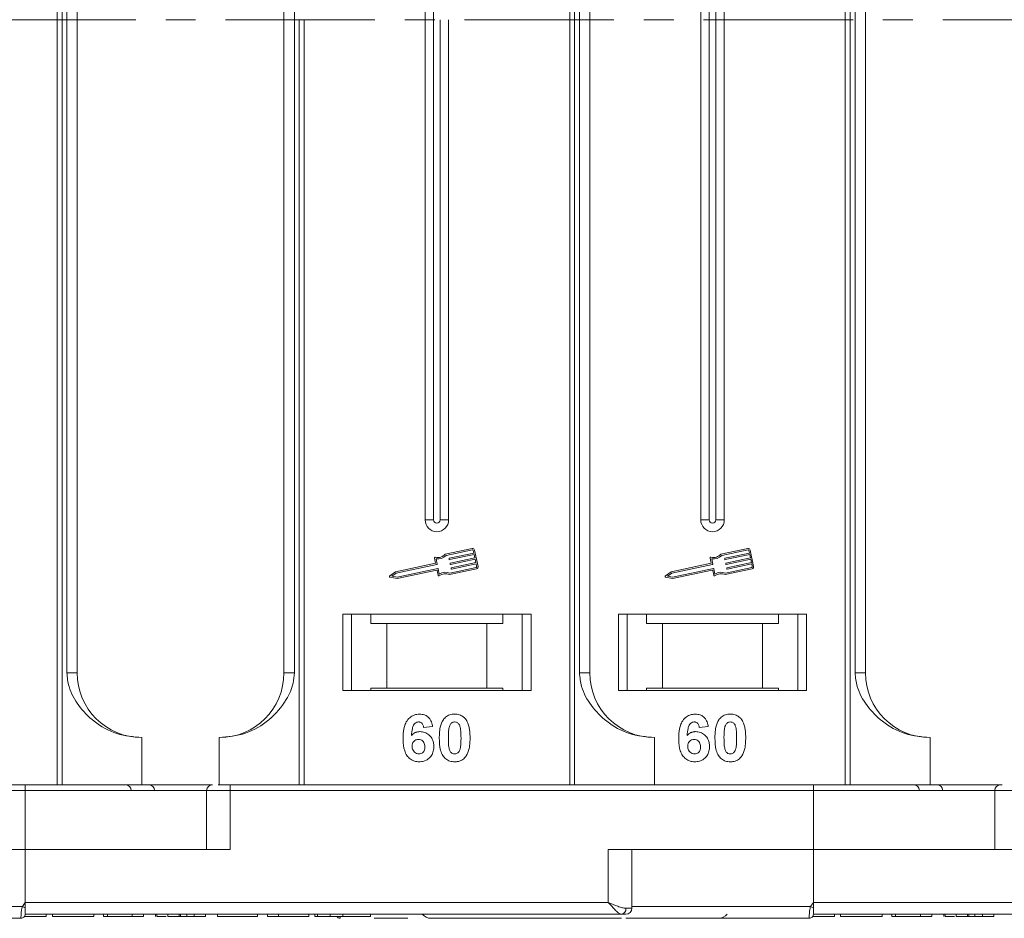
# Model space of a CAD drawing. Header units: millimetres. Extents: x -765 to 710, y 139 to 1172.
# Tile 8 of 76: x -126 to -42, y 369 to 445. Entities that reach past the tile are written whole.
import ezdxf

# ---------------------------------------------------------------- set-up
doc = ezdxf.new("R2010")
doc.units = ezdxf.units.MM
doc.linetypes.add('CENTERX2', pattern=[20.32, 12.7, -2.54, 2.54, -2.54])

msp = doc.modelspace()

# ---------------------------------------------------------------- linework, layer by layer
at = {"color": 7, "linetype": 'Continuous', "lineweight": 15}
for p, q in [((-122.493, 510.493), (-122.493, 445.493)), ((-122.074, 445.493), (-122.074, 510.493)), ((-78.922, 510.493), (-78.922, 445.493)), ((-78.503, 445.493), (-78.503, 510.493)), ((-55.493, 510.493), (-55.493, 445.493)), ((-55.074, 445.493), (-55.074, 510.493)), ((-121.666, 500.993), (-121.666, 445.493)), ((-120.781, 445.493), (-120.781, 500.993)), ((-103.21, 500.993), (-103.21, 445.493)), ((-102.325, 445.493), (-102.325, 500.993)), ((-78.096, 500.993), (-78.096, 445.493)), ((-77.21, 445.493), (-77.21, 500.993)), ((-54.666, 500.993), (-54.666, 445.493)), ((-53.781, 445.493), (-53.781, 500.993)), ((-91.21, 487.993), (-91.21, 445.493)), ((-90.495, 487.993), (-90.495, 445.493)), ((-67.781, 487.993), (-67.781, 445.493)), ((-67.066, 487.993), (-67.066, 445.493)), ((-66.496, 445.493), (-66.496, 487.993)), ((-65.781, 445.493), (-65.781, 487.993)), ((-122.493, 445.493), (-122.493, 380.493)), ((-122.074, 380.493), (-122.074, 445.493)), ((-121.666, 445.493), (-121.666, 389.993)), ((-120.781, 389.993), (-120.781, 445.493)), ((-103.21, 445.493), (-103.21, 389.993)), ((-102.325, 389.993), (-102.325, 445.493)), ((-101.918, 445.493), (-101.918, 380.493)), ((-101.499, 380.493), (-101.499, 445.493)), ((-91.21, 445.493), (-91.21, 402.993)), ((-90.495, 445.493), (-90.495, 402.993)), ((-89.926, 402.993), (-89.926, 445.493)), ((-89.21, 402.993), (-89.21, 445.493)), ((-78.922, 445.493), (-78.922, 380.493)), ((-78.503, 380.493), (-78.503, 445.493)), ((-78.096, 445.493), (-78.096, 389.993)), ((-77.21, 389.993), (-77.21, 445.493)), ((-67.781, 445.493), (-67.781, 402.993)), ((-67.066, 445.493), (-67.066, 402.993)), ((-66.496, 402.993), (-66.496, 445.493)), ((-65.781, 402.993), (-65.781, 445.493)), ((-55.493, 445.493), (-55.493, 380.493)), ((-55.074, 380.493), (-55.074, 445.493)), ((-54.666, 445.493), (-54.666, 389.993)), ((-53.781, 389.993), (-53.781, 445.493)), ((-90.495, 402.993), (-91.21, 402.993)), ((-89.21, 402.993), (-89.926, 402.993)), ((-67.066, 402.993), (-67.781, 402.993)), ((-65.781, 402.993), (-66.496, 402.993)), ((-87.214, 400.56), (-89.493, 400.078)), ((-87.19, 400.445), (-89.432, 399.971)), ((-89.154, 399.73), (-87.072, 400.17)), ((-87.047, 400.055), (-89.13, 399.615)), ((-87.072, 400.17), (-87.12, 400.399)), ((-86.987, 399.767), (-87.047, 400.055)), ((-86.714, 399.045), (-87.005, 400.424)), ((-63.785, 400.56), (-66.063, 400.078)), ((-63.76, 400.445), (-66.003, 399.971)), ((-65.725, 399.73), (-63.642, 400.17)), ((-63.618, 400.055), (-65.7, 399.615)), ((-63.642, 400.17), (-63.691, 400.399)), ((-63.557, 399.767), (-63.618, 400.055)), ((-63.284, 399.045), (-63.576, 400.424)), ((-90.321, 399.303), (-93.719, 398.585)), ((-90.415, 399.747), (-90.321, 399.303)), ((-90.282, 399.685), (-90.188, 399.241)), ((-89.165, 399.637), (-89.177, 399.695)), ((-89.08, 399.235), (-89.092, 399.293)), ((-89.069, 399.327), (-86.987, 399.767)), ((-86.962, 399.652), (-89.045, 399.212)), ((-88.984, 398.925), (-86.902, 399.365)), ((-86.877, 399.25), (-88.96, 398.81)), ((-86.902, 399.365), (-86.962, 399.652)), ((-86.829, 399.02), (-86.877, 399.25)), ((-66.891, 399.303), (-70.29, 398.585)), ((-66.985, 399.747), (-66.891, 399.303)), ((-66.852, 399.685), (-66.758, 399.241)), ((-65.735, 399.637), (-65.747, 399.695)), ((-65.65, 399.235), (-65.662, 399.293)), ((-65.64, 399.327), (-63.557, 399.767)), ((-63.533, 399.652), (-65.615, 399.212)), ((-65.555, 398.925), (-63.472, 399.365)), ((-63.448, 399.25), (-65.531, 398.81)), ((-63.472, 399.365), (-63.533, 399.652)), ((-63.399, 399.02), (-63.448, 399.25)), ((-93.719, 398.585), (-94.222, 398.234)), ((-93.672, 398.475), (-94.041, 398.217)), ((-90.21, 399.206), (-93.672, 398.475)), ((-93.599, 398.13), (-90.138, 398.862)), ((-93.598, 398.01), (-90.228, 398.722)), ((-90.193, 398.7), (-90.106, 398.284)), ((-90.103, 398.839), (-90.009, 398.395)), ((-89.128, 398.355), (-86.85, 398.836)), ((-89.117, 398.477), (-86.874, 398.951)), ((-88.995, 398.833), (-89.007, 398.89)), ((-70.29, 398.585), (-70.792, 398.234)), ((-70.242, 398.475), (-70.612, 398.217)), ((-66.781, 399.206), (-70.242, 398.475)), ((-70.17, 398.13), (-66.708, 398.862)), ((-70.169, 398.01), (-66.799, 398.722)), ((-66.764, 398.7), (-66.676, 398.284)), ((-66.673, 398.839), (-66.58, 398.395)), ((-65.699, 398.355), (-63.42, 398.836)), ((-65.687, 398.477), (-63.445, 398.951)), ((-65.565, 398.833), (-65.577, 398.89)), ((-94.199, 398.128), (-93.598, 398.01)), ((-94.041, 398.217), (-93.599, 398.13)), ((-70.77, 398.128), (-70.169, 398.01)), ((-70.612, 398.217), (-70.17, 398.13)), ((-82.21, 394.993), (-98.21, 394.993)), ((-98.21, 394.993), (-98.21, 388.493)), ((-97.46, 388.493), (-97.46, 394.993)), ((-95.824, 394.993), (-95.824, 394.193)), ((-95.824, 394.193), (-94.46, 394.193)), ((-94.46, 394.193), (-94.46, 388.693)), ((-94.46, 394.193), (-85.96, 394.193)), ((-85.96, 388.693), (-85.96, 394.193)), ((-85.96, 394.193), (-84.597, 394.193)), ((-84.597, 394.193), (-84.597, 394.993)), ((-82.96, 394.993), (-82.96, 388.493)), ((-82.21, 388.493), (-82.21, 394.993)), ((-58.781, 394.993), (-74.781, 394.993)), ((-74.781, 394.993), (-74.781, 388.493)), ((-74.031, 388.493), (-74.031, 394.993)), ((-72.395, 394.993), (-72.395, 394.193)), ((-72.395, 394.193), (-71.031, 394.193)), ((-71.031, 394.193), (-71.031, 388.693)), ((-71.031, 394.193), (-62.531, 394.193)), ((-62.531, 388.693), (-62.531, 394.193)), ((-62.531, 394.193), (-61.167, 394.193)), ((-61.167, 394.193), (-61.167, 394.993)), ((-59.531, 394.993), (-59.531, 388.493)), ((-58.781, 388.493), (-58.781, 394.993)), ((-121.666, 389.993), (-120.781, 389.993)), ((-103.21, 389.993), (-102.325, 389.993)), ((-78.096, 389.993), (-77.21, 389.993)), ((-54.666, 389.993), (-53.781, 389.993)), ((-98.21, 388.493), (-82.21, 388.493)), ((-94.46, 388.693), (-95.824, 388.693)), ((-95.824, 388.493), (-95.824, 388.693)), ((-94.46, 388.693), (-85.96, 388.693)), ((-84.597, 388.693), (-85.96, 388.693)), ((-84.597, 388.693), (-84.597, 388.493)), ((-74.781, 388.493), (-58.781, 388.493)), ((-71.031, 388.693), (-72.395, 388.693)), ((-72.395, 388.493), (-72.395, 388.693)), ((-71.031, 388.693), (-62.531, 388.693)), ((-61.167, 388.693), (-62.531, 388.693)), ((-61.167, 388.693), (-61.167, 388.493)), ((-90.569, 385.449), (-91.339, 385.365)), ((-67.14, 385.449), (-67.909, 385.365)), ((-115.281, 384.493), (-115.281, 380.493)), ((-108.71, 380.493), (-108.71, 384.493)), ((-71.71, 384.493), (-71.71, 380.493)), ((-48.281, 384.493), (-48.281, 380.493)), ((-125.21, 380.493), (-174.782, 380.493)), ((-174.782, 379.993), (-125.21, 379.993)), ((-125.21, 379.993), (-125.21, 380.493)), ((-125.21, 379.993), (-125.21, 374.993)), ((-125.21, 379.993), (-109.782, 379.993)), ((-109.782, 379.993), (-109.782, 374.993)), ((-109.782, 379.993), (-107.782, 379.993)), ((-107.782, 379.993), (-107.782, 380.493)), ((-58.21, 380.493), (-107.782, 380.493)), ((-107.782, 374.993), (-107.782, 379.993)), ((-107.782, 379.993), (-58.21, 379.993)), ((-58.21, 379.993), (-58.21, 380.493)), ((-58.21, 379.993), (-58.21, 374.993)), ((-58.21, 379.993), (-42.782, 379.993)), ((-42.782, 379.993), (-42.782, 374.993)), ((-42.782, 379.993), (-40.782, 379.993)), ((-125.21, 374.993), (-142.639, 374.993)), ((-125.21, 370.493), (-125.21, 374.993)), ((-125.21, 374.993), (-107.782, 374.993)), ((-58.21, 374.993), (-75.639, 374.993)), ((-75.639, 374.993), (-75.639, 370.493)), ((-73.639, 369.993), (-73.639, 374.993)), ((-58.21, 370.493), (-58.21, 374.993)), ((-58.21, 374.993), (-40.782, 374.993)), ((-140.639, 370.143), (-125.444, 370.143)), ((-125.444, 370.143), (-125.21, 370.493)), ((-75.639, 370.493), (-125.21, 370.493)), ((-74.148, 369.993), (-73.639, 369.993)), ((-73.639, 370.143), (-58.444, 370.143)), ((-58.444, 370.143), (-58.21, 370.493)), ((-8.639, 370.493), (-58.21, 370.493)), ((-125.56, 369.143), (-125.56, 369.143)), ((-125.21, 369.495), (-125.21, 369.493)), ((-125.21, 369.493), (-100.582, 369.493)), ((-125.21, 369.493), (-74.521, 369.493)), ((-123.409, 369.493), (-123.409, 369.293)), ((-122.896, 369.293), (-122.896, 369.493)), ((-122.896, 369.293), (-119.371, 369.293)), ((-119.371, 369.493), (-119.371, 369.293)), ((-118.537, 369.493), (-118.537, 369.293)), ((-118.537, 369.293), (-118.217, 369.293)), ((-118.217, 369.493), (-118.217, 369.293)), ((-118.217, 369.293), (-116.102, 369.293)), ((-116.102, 369.293), (-116.102, 369.493)), ((-116.102, 369.293), (-115.14, 369.293)), ((-115.14, 369.493), (-115.14, 369.293)), ((-114.114, 369.493), (-114.114, 369.293)), ((-114.005, 369.493), (-114.005, 369.293)), ((-113.082, 369.493), (-113.082, 369.293)), ((-112.121, 369.293), (-113.082, 369.293)), ((-112.121, 369.493), (-112.121, 369.293)), ((-111.991, 369.493), (-111.991, 369.293)), ((-111.575, 369.293), (-111.37, 369.293)), ((-111.476, 369.493), (-111.476, 369.293)), ((-110.839, 369.493), (-110.839, 369.293)), ((-110.839, 369.293), (-109.877, 369.293)), ((-109.877, 369.493), (-109.877, 369.293)), ((-108.851, 369.493), (-108.851, 369.293)), ((-108.851, 369.293), (-105.454, 369.293)), ((-105.454, 369.493), (-105.454, 369.293)), ((-104.621, 369.493), (-104.621, 369.293)), ((-104.621, 369.293), (-103.659, 369.293)), ((-103.659, 369.493), (-103.659, 369.293)), ((-103.659, 369.293), (-101.095, 369.293)), ((-101.095, 369.493), (-101.095, 369.293)), ((-100.582, 369.493), (-100.582, 369.293)), ((-100.359, 369.493), (-100.359, 369.293)), ((-99.271, 369.493), (-99.271, 369.293)), ((-98.431, 369.143), (-98.431, 369.143)), ((-98.217, 369.493), (-98.217, 369.293)), ((-95.839, 369.493), (-95.839, 369.293)), ((-58.56, 369.143), (-58.56, 369.143)), ((-58.21, 369.495), (-58.21, 369.493)), ((-58.21, 369.493), (-7.521, 369.493)), ((-58.21, 369.493), (-33.582, 369.493)), ((-56.409, 369.493), (-56.409, 369.293)), ((-55.896, 369.293), (-55.896, 369.493)), ((-55.896, 369.293), (-52.371, 369.293)), ((-52.371, 369.493), (-52.371, 369.293)), ((-51.537, 369.493), (-51.537, 369.293)), ((-51.537, 369.293), (-51.217, 369.293)), ((-51.217, 369.493), (-51.217, 369.293)), ((-51.217, 369.293), (-49.102, 369.293)), ((-49.102, 369.293), (-49.102, 369.493)), ((-49.102, 369.293), (-48.14, 369.293)), ((-48.14, 369.493), (-48.14, 369.293)), ((-47.114, 369.493), (-47.114, 369.293)), ((-47.005, 369.493), (-47.005, 369.293)), ((-46.082, 369.493), (-46.082, 369.293)), ((-45.121, 369.293), (-46.082, 369.293)), ((-45.121, 369.493), (-45.121, 369.293)), ((-44.991, 369.493), (-44.991, 369.293)), ((-44.476, 369.493), (-44.476, 369.293)), ((-43.839, 369.493), (-43.839, 369.293)), ((-43.839, 369.293), (-42.877, 369.293)), ((-42.877, 369.493), (-42.877, 369.293))]:
    msp.add_line(p, q, dxfattribs=at)
at = {"color": 1, "linetype": 'CENTERX2', "lineweight": 13}
msp.add_line((534.443, 445.493), (-303.64, 445.493), dxfattribs=at)
at = {"color": 7, "linetype": 'Continuous', "lineweight": 15}
for centre, radius, start, end in [((-90.21, 402.993), 1, 180, 0), ((-90.21, 402.993), 0.285, 180, 0), ((-66.781, 402.993), 1, 180, 0), ((-66.781, 402.993), 0.285, 180, 0), ((-90.139, 400.665), 0.873, 256.41469, 317.74736), ((-87.178, 400.387), 0.176, 11.9297, 101.9297), ((-87.178, 400.387), 0.0587, 11.9297, 101.9297), ((-66.709, 400.665), 0.873, 256.41469, 317.74736), ((-63.748, 400.387), 0.176, 11.9297, 101.9297), ((-63.748, 400.387), 0.0587, 11.9297, 101.9297), ((-90.357, 399.76), 0.0587, 76.41469, 191.9297), ((-90.139, 400.665), 0.99, 261.69305, 315.48899), ((-90.217, 399.235), 0.0294, 281.9297, 11.9297), ((-89.148, 399.701), 0.0294, 101.9297, 191.9297), ((-89.136, 399.643), 0.0294, 191.9297, 281.9297), ((-89.063, 399.299), 0.0294, 101.9297, 191.9297), ((-89.051, 399.241), 0.0294, 191.9297, 281.9297), ((-66.928, 399.76), 0.0587, 76.41469, 191.9297), ((-66.709, 400.665), 0.99, 261.69305, 315.48899), ((-66.787, 399.235), 0.0294, 281.9297, 11.9297), ((-65.719, 399.701), 0.0294, 101.9297, 191.9297), ((-65.707, 399.643), 0.0294, 191.9297, 281.9297), ((-65.634, 399.299), 0.0294, 101.9297, 191.9297), ((-65.622, 399.241), 0.0294, 191.9297, 281.9297), ((-90.222, 398.694), 0.0294, 11.9297, 101.9297), ((-90.132, 398.833), 0.0294, 11.9297, 101.9297), ((-89.482, 397.557), 0.873, 66.11204, 127.44471), ((-89.482, 397.557), 0.99, 68.37041, 122.16635), ((-88.978, 398.896), 0.0294, 101.9297, 191.9297), ((-88.966, 398.839), 0.0294, 191.9297, 281.9297), ((-86.886, 399.008), 0.0587, 281.9297, 11.9297), ((-86.886, 399.008), 0.176, 281.9297, 11.9297), ((-66.793, 398.694), 0.0294, 11.9297, 101.9297), ((-66.702, 398.833), 0.0294, 11.9297, 101.9297), ((-66.052, 397.557), 0.873, 66.11204, 127.44471), ((-66.052, 397.557), 0.99, 68.37041, 122.16635), ((-65.549, 398.896), 0.0294, 101.9297, 191.9297), ((-65.537, 398.839), 0.0294, 191.9297, 281.9297), ((-63.457, 399.008), 0.0587, 281.9297, 11.9297), ((-63.457, 399.008), 0.176, 281.9297, 11.9297), ((-94.188, 398.186), 0.0587, 124.95116, 258.90824), ((-90.048, 398.296), 0.0587, 191.9297, 307.44471), ((-70.758, 398.186), 0.0587, 124.95116, 258.90824), ((-66.619, 398.296), 0.0587, 191.9297, 307.44471), ((-115.281, 389.993), 5.5, 180, 270), ((-108.71, 389.993), 5.5, 270, 0), ((-71.71, 389.993), 5.5, 180, 270), ((-48.281, 389.993), 5.5, 180, 270), ((-116.693, 379.993), 0.5, 0, 90), ((-114.709, 379.993), 0.5, 0, 90), ((-109.282, 379.993), 0.5, 90, 180), ((-49.693, 379.993), 0.5, 0, 90), ((-47.709, 379.993), 0.5, 0, 90), ((-42.282, 379.993), 0.5, 90, 180), ((-89.666, 437.07), 75.89, 241.87179, 242.07191), ((-74.595, 369.937), 0.451, 279.5202, 7.08135), ((-74.139, 369.993), 0.5, 270, 0), ((-22.666, 437.07), 75.89, 241.87179, 242.07191), ((-125.56, 369.493), 0.35, 269.99809, 359.99965), ((-98.431, 369.493), 0.35, 215.64347, 270.00182), ((-90.71, 370.143), 1, 221.2946, 270), ((-66.281, 370.143), 1, 270, 319.04573), ((-58.56, 369.493), 0.35, 269.99809, 359.99965)]:
    msp.add_arc(centre, radius, start, end, dxfattribs=at)
for points, knots in [([(-121.666, 389.993), (-121.623, 389.602), (-121.512, 388.604), (-120.688, 387.149), (-119.318, 385.737), (-117.453, 384.7), (-116.002, 384.562), (-115.281, 384.493)], [0, 0, 0, 0, 0.125713, 0.321276, 0.524466, 0.763484, 1, 1, 1, 1]), ([(-108.71, 384.493), (-107.95, 384.569), (-106.43, 384.722), (-104.409, 385.912), (-103.077, 387.462), (-102.416, 388.907), (-102.35, 389.699), (-102.325, 389.993)], [0, 0, 0, 0, 0.249096, 0.498243, 0.745205, 0.90541, 1, 1, 1, 1]), ([(-78.096, 389.993), (-78.052, 389.602), (-77.941, 388.604), (-77.118, 387.149), (-75.748, 385.737), (-73.882, 384.7), (-72.432, 384.562), (-71.71, 384.493)], [0, 0, 0, 0, 0.125713, 0.321276, 0.524466, 0.763484, 1, 1, 1, 1]), ([(-54.666, 389.993), (-54.623, 389.602), (-54.512, 388.604), (-53.688, 387.149), (-52.318, 385.737), (-50.453, 384.7), (-49.002, 384.562), (-48.281, 384.493)], [0, 0, 0, 0, 0.125713, 0.321276, 0.524466, 0.763484, 1, 1, 1, 1]), ([(-93.082, 384.439), (-93.079, 384.572), (-93.071, 384.974), (-92.98, 385.53), (-92.702, 386.038), (-92.355, 386.341), (-91.985, 386.479), (-91.752, 386.489), (-91.667, 386.493)], [0, 0, 0, 0, 0.142337, 0.429127, 0.589943, 0.751205, 0.909895, 1, 1, 1, 1]), ([(-91.766, 385.826), (-91.82, 385.821), (-91.928, 385.81), (-92.08, 385.71), (-92.222, 385.538), (-92.331, 385.176), (-92.355, 384.876), (-92.372, 384.671)], [0, 0, 0, 0, 0.112049, 0.22438, 0.370115, 0.570276, 1, 1, 1, 1]), ([(-91.339, 385.365), (-91.351, 385.442), (-91.371, 385.564), (-91.461, 385.709), (-91.566, 385.789), (-91.675, 385.822), (-91.741, 385.825), (-91.766, 385.826)], [0, 0, 0, 0, 0.33384, 0.5245467, 0.7163724, 0.8918244, 1, 1, 1, 1]), ([(-91.667, 386.493), (-91.531, 386.482), (-91.285, 386.463), (-90.973, 386.279), (-90.732, 386.002), (-90.616, 385.705), (-90.58, 385.506), (-90.569, 385.449)], [0, 0, 0, 0, 0.242691, 0.439002, 0.635006, 0.895059, 1, 1, 1, 1]), ([(-90.005, 384.474), (-90.003, 384.607), (-89.998, 384.91), (-89.926, 385.438), (-89.785, 385.858), (-89.627, 386.064), (-89.61, 386.087)], [0, 0, 0, 0, 0.237381, 0.538918, 0.949082, 1, 1, 1, 1]), ([(-89.61, 386.087), (-89.565, 386.137), (-89.475, 386.239), (-89.306, 386.354), (-89.117, 386.437), (-88.948, 386.475), (-88.807, 386.49), (-88.734, 386.492), (-88.698, 386.493)], [0, 0, 0, 0, 0.193776, 0.3936, 0.587864, 0.788908, 0.894169, 1, 1, 1, 1]), ([(-89.15, 385.434), (-89.127, 385.503), (-89.089, 385.615), (-88.98, 385.741), (-88.857, 385.807), (-88.758, 385.824), (-88.704, 385.826), (-88.698, 385.826)], [0, 0, 0, 0, 0.334804, 0.542561, 0.750382, 0.970721, 1, 1, 1, 1]), ([(-88.698, 386.493), (-88.631, 386.491), (-88.496, 386.486), (-88.298, 386.442), (-88.108, 386.365), (-87.963, 386.266), (-87.856, 386.168), (-87.807, 386.111), (-87.783, 386.082)], [0, 0, 0, 0, 0.192627, 0.388684, 0.582013, 0.783201, 0.891038, 1, 1, 1, 1]), ([(-88.698, 385.826), (-88.64, 385.82), (-88.539, 385.81), (-88.411, 385.736), (-88.3, 385.595), (-88.201, 385.324), (-88.164, 384.928), (-88.161, 384.621), (-88.159, 384.466)], [0, 0, 0, 0, 0.105646, 0.186221, 0.267042, 0.431541, 0.712708, 1, 1, 1, 1]), ([(-87.783, 386.082), (-87.743, 386.028), (-87.664, 385.918), (-87.558, 385.686), (-87.469, 385.391), (-87.419, 385.06), (-87.394, 384.75), (-87.391, 384.561), (-87.39, 384.466)], [0, 0, 0, 0, 0.118432, 0.239329, 0.449434, 0.664178, 0.83182, 1, 1, 1, 1]), ([(-69.653, 384.439), (-69.65, 384.572), (-69.641, 384.974), (-69.551, 385.53), (-69.272, 386.038), (-68.926, 386.341), (-68.556, 386.479), (-68.322, 386.489), (-68.238, 386.493)], [0, 0, 0, 0, 0.142337, 0.429127, 0.589943, 0.751205, 0.909895, 1, 1, 1, 1]), ([(-68.336, 385.826), (-68.39, 385.821), (-68.499, 385.81), (-68.651, 385.71), (-68.793, 385.538), (-68.901, 385.176), (-68.925, 384.876), (-68.942, 384.671)], [0, 0, 0, 0, 0.112049, 0.22438, 0.370115, 0.570276, 1, 1, 1, 1]), ([(-67.909, 385.365), (-67.922, 385.442), (-67.941, 385.564), (-68.032, 385.709), (-68.137, 385.789), (-68.245, 385.822), (-68.311, 385.825), (-68.336, 385.826)], [0, 0, 0, 0, 0.33384, 0.5245467, 0.7163724, 0.8918244, 1, 1, 1, 1]), ([(-68.238, 386.493), (-68.102, 386.482), (-67.856, 386.463), (-67.543, 386.279), (-67.302, 386.002), (-67.186, 385.705), (-67.15, 385.506), (-67.14, 385.449)], [0, 0, 0, 0, 0.242691, 0.439002, 0.635006, 0.895059, 1, 1, 1, 1]), ([(-66.576, 384.474), (-66.574, 384.607), (-66.568, 384.91), (-66.496, 385.438), (-66.355, 385.858), (-66.197, 386.064), (-66.18, 386.087)], [0, 0, 0, 0, 0.237381, 0.538918, 0.949082, 1, 1, 1, 1]), ([(-66.18, 386.087), (-66.136, 386.137), (-66.046, 386.239), (-65.877, 386.354), (-65.688, 386.437), (-65.519, 386.475), (-65.377, 386.49), (-65.305, 386.492), (-65.268, 386.493)], [0, 0, 0, 0, 0.193776, 0.3936, 0.587864, 0.788908, 0.894169, 1, 1, 1, 1]), ([(-65.721, 385.434), (-65.697, 385.503), (-65.659, 385.615), (-65.551, 385.741), (-65.427, 385.807), (-65.328, 385.824), (-65.274, 385.826), (-65.268, 385.826)], [0, 0, 0, 0, 0.334804, 0.542561, 0.750382, 0.970721, 1, 1, 1, 1]), ([(-65.268, 386.493), (-65.201, 386.491), (-65.067, 386.486), (-64.869, 386.442), (-64.678, 386.365), (-64.533, 386.266), (-64.426, 386.168), (-64.378, 386.111), (-64.353, 386.082)], [0, 0, 0, 0, 0.192627, 0.388684, 0.582013, 0.783201, 0.891038, 1, 1, 1, 1]), ([(-65.268, 385.826), (-65.211, 385.82), (-65.11, 385.81), (-64.981, 385.736), (-64.871, 385.595), (-64.771, 385.324), (-64.735, 384.928), (-64.731, 384.621), (-64.73, 384.466)], [0, 0, 0, 0, 0.105646, 0.186221, 0.267042, 0.431541, 0.712708, 1, 1, 1, 1]), ([(-64.353, 386.082), (-64.314, 386.028), (-64.234, 385.918), (-64.129, 385.686), (-64.039, 385.391), (-63.989, 385.06), (-63.964, 384.75), (-63.962, 384.561), (-63.96, 384.466)], [0, 0, 0, 0, 0.118432, 0.239329, 0.449434, 0.664178, 0.83182, 1, 1, 1, 1]), ([(-92.372, 384.671), (-92.325, 384.719), (-92.231, 384.817), (-92.085, 384.909), (-91.958, 384.958), (-91.859, 384.986), (-91.755, 385.002), (-91.684, 385.005), (-91.649, 385.006)], [0, 0, 0, 0, 0.243654, 0.49576, 0.617892, 0.741503, 0.870025, 1, 1, 1, 1]), ([(-91.649, 385.006), (-91.513, 384.993), (-91.241, 384.969), (-90.892, 384.753), (-90.627, 384.451), (-90.485, 384.098), (-90.473, 383.855), (-90.467, 383.746)], [0, 0, 0, 0, 0.210216, 0.421975, 0.620016, 0.831037, 1, 1, 1, 1]), ([(-89.236, 384.466), (-89.236, 384.532), (-89.235, 384.666), (-89.229, 384.847), (-89.219, 385.008), (-89.205, 385.151), (-89.186, 385.294), (-89.162, 385.387), (-89.15, 385.434)], [0, 0, 0, 0, 0.20527, 0.410616, 0.557148, 0.703844, 0.851475, 1, 1, 1, 1]), ([(-68.942, 384.671), (-68.896, 384.719), (-68.801, 384.817), (-68.656, 384.909), (-68.529, 384.958), (-68.43, 384.986), (-68.326, 385.002), (-68.255, 385.005), (-68.219, 385.006)], [0, 0, 0, 0, 0.243654, 0.49576, 0.617892, 0.741503, 0.870025, 1, 1, 1, 1]), ([(-68.219, 385.006), (-68.084, 384.993), (-67.811, 384.969), (-67.463, 384.753), (-67.197, 384.451), (-67.056, 384.098), (-67.043, 383.855), (-67.037, 383.746)], [0, 0, 0, 0, 0.210216, 0.421975, 0.620016, 0.831037, 1, 1, 1, 1]), ([(-65.807, 384.466), (-65.806, 384.532), (-65.805, 384.666), (-65.799, 384.847), (-65.789, 385.008), (-65.775, 385.151), (-65.757, 385.294), (-65.733, 385.387), (-65.721, 385.434)], [0, 0, 0, 0, 0.20527, 0.410616, 0.557148, 0.703844, 0.851475, 1, 1, 1, 1]), ([(-91.725, 382.442), (-91.86, 382.452), (-92.132, 382.474), (-92.492, 382.675), (-92.783, 382.98), (-93.023, 383.516), (-93.078, 384.026), (-93.082, 384.381), (-93.082, 384.439)], [0, 0, 0, 0, 0.148269, 0.297647, 0.442421, 0.607851, 0.935658, 1, 1, 1, 1]), ([(-92.313, 383.764), (-92.308, 383.846), (-92.3, 383.982), (-92.209, 384.152), (-92.087, 384.26), (-91.938, 384.329), (-91.831, 384.336), (-91.779, 384.339)], [0, 0, 0, 0, 0.2767209, 0.4568705, 0.6370074, 0.8240683, 1, 1, 1, 1]), ([(-91.779, 384.339), (-91.711, 384.334), (-91.586, 384.324), (-91.425, 384.229), (-91.306, 384.094), (-91.244, 383.91), (-91.239, 383.777), (-91.236, 383.707)], [0, 0, 0, 0, 0.213757, 0.394944, 0.576585, 0.777311, 1, 1, 1, 1]), ([(-88.698, 382.442), (-88.833, 382.452), (-89.105, 382.472), (-89.458, 382.67), (-89.747, 382.984), (-89.98, 383.595), (-89.995, 384.115), (-90.005, 384.474)], [0, 0, 0, 0, 0.1475277, 0.2965695, 0.43214, 0.6087374, 1, 1, 1, 1]), ([(-88.698, 383.108), (-88.766, 383.116), (-88.876, 383.129), (-89.005, 383.216), (-89.107, 383.366), (-89.201, 383.638), (-89.23, 384.028), (-89.234, 384.319), (-89.236, 384.466)], [0, 0, 0, 0, 0.125351, 0.202197, 0.279182, 0.459742, 0.727968, 1, 1, 1, 1]), ([(-88.159, 384.466), (-88.16, 384.399), (-88.161, 384.266), (-88.166, 384.085), (-88.177, 383.924), (-88.191, 383.782), (-88.209, 383.64), (-88.233, 383.547), (-88.245, 383.501)], [0, 0, 0, 0, 0.205942, 0.411959, 0.558149, 0.704502, 0.851801, 1, 1, 1, 1]), ([(-87.39, 384.466), (-87.392, 384.332), (-87.397, 384.029), (-87.468, 383.509), (-87.606, 383.086), (-87.763, 382.878), (-87.786, 382.848)], [0, 0, 0, 0, 0.236629, 0.537361, 0.932986, 1, 1, 1, 1]), ([(-68.295, 382.442), (-68.431, 382.452), (-68.702, 382.474), (-69.062, 382.675), (-69.354, 382.98), (-69.594, 383.516), (-69.649, 384.026), (-69.652, 384.381), (-69.653, 384.439)], [0, 0, 0, 0, 0.148269, 0.297647, 0.442421, 0.607851, 0.935658, 1, 1, 1, 1]), ([(-68.884, 383.764), (-68.879, 383.846), (-68.871, 383.982), (-68.779, 384.152), (-68.657, 384.26), (-68.509, 384.329), (-68.401, 384.336), (-68.349, 384.339)], [0, 0, 0, 0, 0.2767209, 0.4568705, 0.6370074, 0.8240683, 1, 1, 1, 1]), ([(-68.349, 384.339), (-68.281, 384.334), (-68.156, 384.324), (-67.996, 384.229), (-67.877, 384.094), (-67.815, 383.91), (-67.809, 383.777), (-67.807, 383.707)], [0, 0, 0, 0, 0.213757, 0.394944, 0.576585, 0.777311, 1, 1, 1, 1]), ([(-65.268, 382.442), (-65.403, 382.452), (-65.675, 382.472), (-66.029, 382.67), (-66.317, 382.984), (-66.55, 383.595), (-66.566, 384.115), (-66.576, 384.474)], [0, 0, 0, 0, 0.1475277, 0.2965695, 0.43214, 0.6087374, 1, 1, 1, 1]), ([(-65.268, 383.108), (-65.336, 383.116), (-65.446, 383.129), (-65.575, 383.216), (-65.678, 383.366), (-65.771, 383.638), (-65.8, 384.028), (-65.805, 384.319), (-65.807, 384.466)], [0, 0, 0, 0, 0.125351, 0.202197, 0.279182, 0.459742, 0.727968, 1, 1, 1, 1]), ([(-64.73, 384.466), (-64.73, 384.399), (-64.731, 384.266), (-64.737, 384.085), (-64.747, 383.924), (-64.761, 383.782), (-64.78, 383.64), (-64.804, 383.547), (-64.815, 383.501)], [0, 0, 0, 0, 0.205942, 0.411959, 0.558149, 0.704502, 0.851801, 1, 1, 1, 1]), ([(-63.96, 384.466), (-63.963, 384.332), (-63.968, 384.029), (-64.038, 383.509), (-64.176, 383.086), (-64.334, 382.878), (-64.356, 382.848)], [0, 0, 0, 0, 0.236629, 0.537361, 0.932986, 1, 1, 1, 1]), ([(-91.74, 383.108), (-91.808, 383.115), (-91.945, 383.13), (-92.12, 383.247), (-92.247, 383.404), (-92.305, 383.586), (-92.31, 383.706), (-92.313, 383.764)], [0, 0, 0, 0, 0.207905, 0.419981, 0.630626, 0.821735, 1, 1, 1, 1]), ([(-91.236, 383.707), (-91.24, 383.621), (-91.247, 383.483), (-91.32, 383.304), (-91.43, 383.195), (-91.574, 383.121), (-91.681, 383.113), (-91.74, 383.108)], [0, 0, 0, 0, 0.2886974, 0.4635526, 0.6399417, 0.8018084, 1, 1, 1, 1]), ([(-90.467, 383.746), (-90.475, 383.612), (-90.49, 383.342), (-90.656, 382.96), (-90.941, 382.661), (-91.315, 382.47), (-91.588, 382.451), (-91.725, 382.442)], [0, 0, 0, 0, 0.1978309, 0.3972998, 0.5989102, 0.7987412, 1, 1, 1, 1]), ([(-88.245, 383.501), (-88.268, 383.432), (-88.306, 383.32), (-88.414, 383.195), (-88.535, 383.129), (-88.635, 383.111), (-88.689, 383.109), (-88.698, 383.108)], [0, 0, 0, 0, 0.3336776, 0.5404125, 0.7472639, 0.9612091, 1, 1, 1, 1]), ([(-68.311, 383.108), (-68.378, 383.115), (-68.515, 383.13), (-68.691, 383.247), (-68.817, 383.404), (-68.875, 383.586), (-68.881, 383.706), (-68.884, 383.764)], [0, 0, 0, 0, 0.207905, 0.419981, 0.630626, 0.821735, 1, 1, 1, 1]), ([(-67.807, 383.707), (-67.811, 383.621), (-67.817, 383.483), (-67.89, 383.304), (-68.001, 383.195), (-68.145, 383.121), (-68.252, 383.113), (-68.311, 383.108)], [0, 0, 0, 0, 0.2886974, 0.4635526, 0.6399417, 0.8018084, 1, 1, 1, 1]), ([(-67.037, 383.746), (-67.045, 383.612), (-67.061, 383.342), (-67.226, 382.96), (-67.512, 382.661), (-67.885, 382.47), (-68.158, 382.451), (-68.295, 382.442)], [0, 0, 0, 0, 0.1978309, 0.3972998, 0.5989102, 0.7987412, 1, 1, 1, 1]), ([(-64.815, 383.501), (-64.839, 383.432), (-64.877, 383.32), (-64.984, 383.195), (-65.106, 383.129), (-65.205, 383.111), (-65.26, 383.109), (-65.268, 383.108)], [0, 0, 0, 0, 0.3336776, 0.5404125, 0.7472639, 0.9612091, 1, 1, 1, 1]), ([(-87.786, 382.848), (-87.83, 382.798), (-87.92, 382.696), (-88.089, 382.58), (-88.278, 382.497), (-88.447, 382.459), (-88.589, 382.444), (-88.661, 382.442), (-88.698, 382.442)], [0, 0, 0, 0, 0.193769, 0.393564, 0.587886, 0.789131, 0.894283, 1, 1, 1, 1]), ([(-64.356, 382.848), (-64.401, 382.798), (-64.491, 382.696), (-64.66, 382.58), (-64.848, 382.497), (-65.018, 382.459), (-65.159, 382.444), (-65.232, 382.442), (-65.268, 382.442)], [0, 0, 0, 0, 0.193769, 0.393564, 0.587886, 0.789131, 0.894283, 1, 1, 1, 1]), ([(-109.282, 380.493), (-109.53, 380.493), (-110.733, 380.493), (-113.336, 380.493), (-117.057, 380.493), (-121.145, 380.493), (-123.869, 380.493), (-125.21, 380.493)], [0, 0, 0, 0, 0.052091, 0.252501, 0.508821, 0.75816, 1, 1, 1, 1]), ([(-107.782, 380.493), (-107.941, 380.493), (-108.267, 380.493), (-108.627, 380.493), (-108.77, 380.493), (-108.803, 380.493)], [0, 0, 0, 0, 0.421218, 0.866389, 1, 1, 1, 1]), ([(-42.153, 380.493), (-42.444, 380.493), (-43.688, 380.493), (-46.335, 380.493), (-50.058, 380.493), (-54.145, 380.493), (-56.869, 380.493), (-58.21, 380.493)], [0, 0, 0, 0, 0.060519, 0.259148, 0.513188, 0.76031, 1, 1, 1, 1]), ([(-125.56, 369.143), (-125.561, 369.15), (-125.561, 369.164), (-125.561, 369.267), (-125.558, 369.412), (-125.547, 369.596), (-125.527, 369.778), (-125.498, 369.965), (-125.461, 370.087), (-125.444, 370.143)], [0, 0, 0, 0, 0.172016, 0.3127556, 0.4995985, 0.630391, 0.7580256, 0.8892284, 1, 1, 1, 1]), ([(-125.21, 370.018), (-125.21, 369.926), (-125.21, 369.741), (-125.21, 369.579), (-125.21, 369.549), (-125.21, 369.54)], [0, 0, 0, 0, 0.412979, 0.825987, 1, 1, 1, 1]), ([(-74.521, 369.493), (-74.589, 369.51), (-74.732, 369.545), (-75.012, 369.796), (-75.321, 370.125), (-75.533, 370.37), (-75.639, 370.493)], [0, 0, 0, 0, 0.23435, 0.498195, 0.748869, 1, 1, 1, 1]), ([(-75.639, 370.493), (-75.369, 370.377), (-74.951, 370.196), (-74.452, 370.024), (-74.243, 370.003), (-74.148, 369.993)], [0, 0, 0, 0, 0.498413, 0.772928, 1, 1, 1, 1]), ([(-58.56, 369.143), (-58.561, 369.15), (-58.561, 369.164), (-58.561, 369.267), (-58.558, 369.412), (-58.547, 369.596), (-58.527, 369.778), (-58.498, 369.965), (-58.461, 370.087), (-58.444, 370.143)], [0, 0, 0, 0, 0.172016, 0.312756, 0.499599, 0.630391, 0.758026, 0.889228, 1, 1, 1, 1]), ([(-58.21, 370.018), (-58.21, 369.926), (-58.21, 369.741), (-58.21, 369.579), (-58.21, 369.549), (-58.21, 369.54)], [0, 0, 0, 0, 0.412979, 0.825987, 1, 1, 1, 1]), ([(-141.136, 369.143), (-140.886, 369.143), (-139.707, 369.143), (-137.161, 369.143), (-133.531, 369.143), (-129.538, 369.143), (-126.873, 369.143), (-125.56, 369.143)], [0, 0, 0, 0, 0.053852, 0.25371, 0.509545, 0.758465, 1, 1, 1, 1]), ([(-125.281, 369.293), (-125.051, 369.293), (-124.558, 369.293), (-123.97, 369.293), (-123.544, 369.293), (-123.419, 369.293), (-123.411, 369.293), (-123.409, 369.293)], [0, 0, 0, 0, 0.205316, 0.4404954, 0.6459882, 0.9222464, 1, 1, 1, 1]), ([(-114.005, 369.293), (-113.951, 369.293), (-113.842, 369.293), (-113.561, 369.293), (-113.322, 369.293), (-113.208, 369.293)], [0, 0, 0, 0, 0.340793, 0.682566, 1, 1, 1, 1]), ([(-111.991, 369.293), (-112.009, 369.293), (-112.047, 369.293), (-112.075, 369.293), (-112.095, 369.293), (-112.107, 369.293), (-112.116, 369.293), (-112.119, 369.293), (-112.121, 369.293)], [0, 0, 0, 0, 0.193806, 0.393127, 0.544069, 0.695412, 0.847613, 1, 1, 1, 1]), ([(-111.476, 369.293), (-111.517, 369.293), (-111.601, 369.293), (-111.712, 369.293), (-111.805, 369.293), (-111.877, 369.293), (-111.941, 369.293), (-111.974, 369.293), (-111.991, 369.293)], [0, 0, 0, 0, 0.202387, 0.410907, 0.557829, 0.709472, 0.853224, 1, 1, 1, 1]), ([(-110.839, 369.293), (-110.842, 369.293), (-110.846, 369.293), (-110.895, 369.293), (-110.986, 369.293), (-111.104, 369.293), (-111.27, 369.293), (-111.397, 369.293), (-111.476, 369.293)], [0, 0, 0, 0, 0.292027, 0.504854, 0.613905, 0.723685, 0.829816, 1, 1, 1, 1]), ([(-100.582, 369.293), (-100.582, 369.293), (-100.581, 369.293), (-100.566, 369.293), (-100.542, 369.293), (-100.5, 369.293), (-100.443, 369.293), (-100.387, 369.293), (-100.359, 369.293)], [0, 0, 0, 0, 0.1539502, 0.3081809, 0.478699, 0.6499612, 0.8242026, 1, 1, 1, 1]), ([(-100.359, 369.293), (-100.299, 369.293), (-100.179, 369.293), (-99.862, 369.293), (-99.541, 369.293), (-99.3, 369.293), (-99.271, 369.293)], [0, 0, 0, 0, 0.250896, 0.502166, 0.940512, 1, 1, 1, 1]), ([(-99.271, 369.293), (-99.209, 369.293), (-99.085, 369.293), (-98.901, 369.293), (-98.725, 369.293), (-98.558, 369.293), (-98.388, 369.293), (-98.274, 369.293), (-98.217, 369.293)], [0, 0, 0, 0, 0.185429, 0.37219, 0.527708, 0.683877, 0.841678, 1, 1, 1, 1]), ([(-98.431, 369.264), (-98.431, 369.232), (-98.43, 369.161), (-98.431, 369.149), (-98.431, 369.143)], [0, 0, 0, 0, 0.449984, 1, 1, 1, 1]), ([(-98.217, 369.293), (-98.084, 369.293), (-97.68, 369.293), (-97.026, 369.293), (-96.407, 369.293), (-95.98, 369.293), (-95.849, 369.293), (-95.841, 369.293), (-95.839, 369.293)], [0, 0, 0, 0, 0.101398, 0.306996, 0.506144, 0.685262, 0.924557, 1, 1, 1, 1]), ([(-95.536, 369.143), (-95.19, 369.143), (-94.223, 369.143), (-93.279, 369.143), (-92.672, 369.143)], [0, 0, 0, 0, 0.3567195, 1, 1, 1, 1]), ([(-90.71, 369.143), (-90.664, 369.143), (-90.571, 369.143), (-89.8, 369.143), (-88.634, 369.143), (-87.163, 369.143), (-85.514, 369.143), (-83.576, 369.143), (-80.613, 369.143), (-77.559, 369.143), (-75.08, 369.143), (-74.521, 369.143)], [0, 0, 0, 0, 0.116114, 0.23577, 0.358733, 0.454818, 0.550887, 0.648986, 0.747068, 0.942991, 1, 1, 1, 1]), ([(-74.139, 369.143), (-73.888, 369.143), (-72.708, 369.143), (-70.161, 369.143), (-66.531, 369.143), (-62.538, 369.143), (-59.873, 369.143), (-58.56, 369.143)], [0, 0, 0, 0, 0.054031, 0.253851, 0.509638, 0.75851, 1, 1, 1, 1]), ([(-58.281, 369.293), (-58.051, 369.293), (-57.558, 369.293), (-56.97, 369.293), (-56.544, 369.293), (-56.419, 369.293), (-56.411, 369.293), (-56.409, 369.293)], [0, 0, 0, 0, 0.205315, 0.440495, 0.645988, 0.922246, 1, 1, 1, 1]), ([(-47.005, 369.293), (-46.951, 369.293), (-46.842, 369.293), (-46.561, 369.293), (-46.322, 369.293), (-46.208, 369.293)], [0, 0, 0, 0, 0.340796, 0.682573, 1, 1, 1, 1]), ([(-44.991, 369.293), (-45.009, 369.293), (-45.047, 369.293), (-45.075, 369.293), (-45.095, 369.293), (-45.107, 369.293), (-45.116, 369.293), (-45.119, 369.293), (-45.121, 369.293)], [0, 0, 0, 0, 0.193806, 0.393127, 0.544069, 0.695412, 0.847613, 1, 1, 1, 1]), ([(-44.476, 369.293), (-44.517, 369.293), (-44.601, 369.293), (-44.712, 369.293), (-44.805, 369.293), (-44.877, 369.293), (-44.941, 369.293), (-44.974, 369.293), (-44.991, 369.293)], [0, 0, 0, 0, 0.202387, 0.410907, 0.557829, 0.709472, 0.853224, 1, 1, 1, 1]), ([(-44.616, 369.293), (-44.602, 369.293), (-44.501, 369.293), (-44.431, 369.293), (-44.37, 369.293)], [0, 0, 0, 0, 0.13346, 1, 1, 1, 1]), ([(-43.839, 369.293), (-43.842, 369.293), (-43.846, 369.293), (-43.895, 369.293), (-43.986, 369.293), (-44.104, 369.293), (-44.27, 369.293), (-44.397, 369.293), (-44.476, 369.293)], [0, 0, 0, 0, 0.292027, 0.504854, 0.613905, 0.723685, 0.829816, 1, 1, 1, 1])]:
    msp.add_open_spline(points, degree=3, knots=knots, dxfattribs=at)
for points in [[(-125.21, 370.493), (-125.21, 370.41), (-125.21, 370.244), (-125.21, 370.094), (-125.21, 370.018)], [(-58.21, 370.493), (-58.21, 370.41), (-58.21, 370.244), (-58.21, 370.094), (-58.21, 370.018)], [(-74.139, 369.493), (-74.156, 369.493), (-74.192, 369.493), (-74.411, 369.493), (-74.521, 369.493)]]:
    msp.add_open_spline(points, degree=3, dxfattribs=at)

doc.saveas('drawing.dxf')
